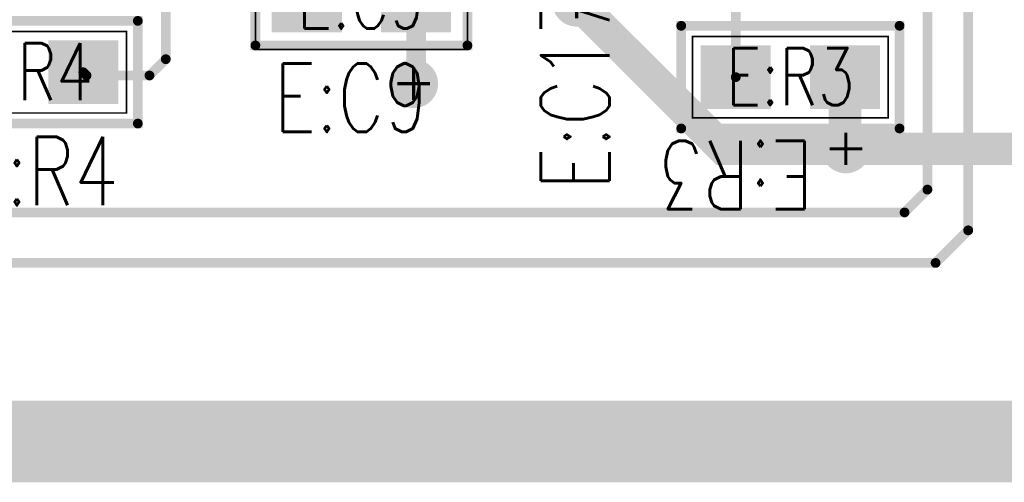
# Model space of a CAD drawing. Extents: x -4.8 to 11.7, y -3.6 to 8.1.
# Tile 11 of 53: x 2.004 to 2.608, y -0.325 to -0.041. Entities that reach past the tile are written whole.
import ezdxf
from ezdxf.enums import TextEntityAlignment as Align

# ---------------------------------------------------------------- set-up
doc = ezdxf.new("R2010")
doc.units = 0
for name, pattern in [('SIG_68', [2, 1, 1]), ('SIG_75', [2, 1, 1]), ('SIG_76', [2, 1, 1]), ('SIG_80', [2, 1, 1]), ('SIG_96', [2, 1, 1]), ('SIG_99', [2, 1, 1])]:
    doc.linetypes.add(name, pattern=pattern)
for name, color, linetype in [('2D_LINE_02', 231, 'CONTINUOUS'), ('2D_LINE_03', 112, 'CONTINUOUS'), ('BOARD_OUTLINE_00', 254, 'CONTINUOUS'), ('DRIL_PLTE_THRU_01', 16, 'CONTINUOUS'), ('DRIL_PLTE_THRU_04', 176, 'CONTINUOUS'), ('DRIL_SYMBOL', 254, 'CONTINUOUS'), ('PADS_BOT', 5, 'CONTINUOUS'), ('PADS_INNER', 1, 'CONTINUOUS'), ('PADS_TOP', 1, 'CONTINUOUS'), ('PART_NAME_123', 255, 'CONTINUOUS'), ('PART_NAME_129', 2, 'CONTINUOUS'), ('PART_TOP_2DLINE_123', 255, 'CONTINUOUS'), ('PART_TOP_2DLINE_129', 2, 'CONTINUOUS'), ('TRACE_01', 1, 'CONTINUOUS'), ('TRACE_04', 5, 'CONTINUOUS'), ('VIAPTS', 56, 'CONTINUOUS')]:
    doc.layers.add(name, color=color, linetype=linetype)
doc.styles.add('W0$001', font='simplex', dxfattribs={"width": 0.75})
doc.styles.add('W0$006', font='simplex', dxfattribs={"width": 0.75})

# ---------------------------------------------------------------- blocks, each defined once
blk = doc.blocks.new('BOARD_1')
at = {"layer": 'BOARD_OUTLINE_00', "const_width": 0.01}
blk.add_lwpolyline([(0.0943, 1.2005), (7.4193, 1.2005), (7.4193, -5.5995), (0.0943, -5.5995)], close=True, dxfattribs=at)
blk = doc.blocks.new('DRAWING_167')
at = {"layer": '2D_LINE_02', "const_width": 0.05}
blk.add_lwpolyline([(0.0943, 1.2005), (7.4193, 1.2005), (7.4193, -5.5995), (0.0943, -5.5995)], close=True, dxfattribs=at)
blk = doc.blocks.new('DRAWING_168')
at = {"layer": '2D_LINE_03', "const_width": 0.05}
blk.add_lwpolyline([(0.0943, 1.2005), (7.4193, 1.2005), (7.4193, -5.5995), (0.0943, -5.5995)], close=True, dxfattribs=at)
blk = doc.blocks.new('DRAWING_170')
at = {"layer": '2D_LINE_03', "const_width": 0.025}
blk.add_lwpolyline([(-0.015, 0.035), (-0.425, 0.035), (-0.425, 1.63), (-4.145, 1.63), (-4.145, 1.18), (-5.3905, 1.18), (-5.3905, -0.1697), (-0.015, -0.1697)], close=True, dxfattribs=at)
blk = doc.blocks.new('DRAWING_171')
at = {"layer": '2D_LINE_02', "const_width": 0.05}
blk.add_lwpolyline([(0, 0), (1.97, 0), (1.97, -1.3097), (0, -1.3097)], close=True, dxfattribs=at)
blk = doc.blocks.new('SMOOTH_0$006')
at = {"const_width": 0.003}
blk.add_lwpolyline([(-0.0015, 0, 1), (0.0015, 0, 1)], format="xyb", close=True, dxfattribs=at)
blk = doc.blocks.new('SMOOTH_0$001')
at = {"const_width": 0.0005}
blk.add_lwpolyline([(-0.00025, 0, 1), (0.00025, 0, 1)], format="xyb", close=True, dxfattribs=at)
blk = doc.blocks.new('PART_BODY_TOP_229')
at = {"layer": 'PART_TOP_2DLINE_123', "const_width": 0.006}
blk.add_lwpolyline([(-0.06693, -0.0315), (0.06693, -0.0315), (0.06693, 0.0315), (-0.06693, 0.0315)], close=True, dxfattribs=at)
at = {"layer": 'PART_TOP_2DLINE_129', "const_width": 0.001}
blk.add_lwpolyline([(-0.06, -0.025), (0.06, -0.025), (0.06, 0.025), (-0.06, 0.025)], close=True, dxfattribs=at)
at = {"layer": 'PART_TOP_2DLINE_123'}
for p in [(-0.06693, 0.0315), (0.06693, 0.0315), (-0.06693, -0.0315), (0.06693, -0.0315)]:
    blk.add_blockref('SMOOTH_0$006', p, dxfattribs=at)
at = {"layer": 'PART_TOP_2DLINE_129'}
for p in [(-0.06, 0.025), (0.06, 0.025), (-0.06, -0.025), (0.06, -0.025)]:
    blk.add_blockref('SMOOTH_0$001', p, dxfattribs=at)
blk = doc.blocks.new('DRIL_HOLE_0')
blk.add_lwpolyline([(0, 0, 1), (0, 0, 1)], format="xyb", close=True)
blk = doc.blocks.new('PAD_0')
blk.add_lwpolyline([(0, 0, 1), (0, 0, 1)], format="xyb", close=True)
blk = doc.blocks.new('PAD_98')
at = {"const_width": 0.039}
blk.add_lwpolyline([(-0.0215, 0), (0.0215, 0)], dxfattribs=at)
blk = doc.blocks.new('STK_TOP_49')
at = {"layer": 'DRIL_PLTE_THRU_01'}
blk.add_blockref('DRIL_HOLE_0', (0, 0), dxfattribs=at)
at = {"layer": 'DRIL_PLTE_THRU_04'}
blk.add_blockref('DRIL_HOLE_0', (0, 0), dxfattribs=at)
at = {"layer": 'PADS_BOT'}
blk.add_blockref('PAD_0', (0, 0), dxfattribs=at)
at = {"layer": 'PADS_INNER'}
blk.add_blockref('PAD_0', (0, 0), dxfattribs=at)
at = {"layer": 'PADS_TOP'}
blk.add_blockref('PAD_98', (0, 0), dxfattribs=at)
blk = doc.blocks.new('SYM_TOP_62')
for name, p in [('PART_BODY_TOP_229', (0, 0)), ('STK_TOP_49', (-0.0335, 0)), ('STK_TOP_49', (0.0335, 0))]:
    blk.add_blockref(name, p)
blk = doc.blocks.new('PART_TOP_133')
blk.add_blockref('SYM_TOP_62', (0, 0))
at = {"layer": 'PART_NAME_123', "style": 'W0$006', "width": 0.75}
blk.add_text('E:R4', height=0.042, dxfattribs=at).set_placement((-0.0396, -0.0816))
at = {"layer": 'PART_NAME_129', "style": 'W0$001', "width": 0.75}
blk.add_text('E:R4', height=0.035, dxfattribs=at).set_placement((0, 0.00033), align=Align.MIDDLE_CENTER)
blk = doc.blocks.new('PART_TOP_135')
blk.add_blockref('SYM_TOP_62', (0, 0))
at = {"layer": 'PART_NAME_123', "style": 'W0$006', "width": 0.75}
blk.add_text('E:R3', height=0.042, rotation=180, dxfattribs=at).set_placement((0.014, -0.039))
at = {"layer": 'PART_NAME_129', "style": 'W0$001', "width": 0.75}
blk.add_text('E:R3', height=0.035, dxfattribs=at).set_placement((0, 0.00033), align=Align.MIDDLE_CENTER)
blk = doc.blocks.new('PART_BODY_TOP_203')
at = {"layer": 'PART_TOP_2DLINE_123', "const_width": 0.006}
blk.add_lwpolyline([(-0.065, -0.02756), (0.065, -0.02756), (0.065, 0.02756), (-0.065, 0.02756)], close=True, dxfattribs=at)
at = {"layer": 'PART_TOP_2DLINE_129', "const_width": 0.001}
blk.add_lwpolyline([(-0.065, -0.03), (0.065, -0.03), (0.065, 0.02756), (-0.065, 0.02756)], close=True, dxfattribs=at)
at = {"layer": 'PART_TOP_2DLINE_123'}
for p in [(-0.065, 0.02756), (0.065, 0.02756), (-0.065, -0.02756), (0.065, -0.02756)]:
    blk.add_blockref('SMOOTH_0$006', p, dxfattribs=at)
at = {"layer": 'PART_TOP_2DLINE_129'}
for p in [(-0.065, 0.02756), (0.065, 0.02756), (-0.065, -0.03), (0.065, -0.03)]:
    blk.add_blockref('SMOOTH_0$001', p, dxfattribs=at)
blk = doc.blocks.new('SYM_TOP_36')
for name, p in [('PART_BODY_TOP_203', (0, 0)), ('STK_TOP_49', (-0.0335, 0)), ('STK_TOP_49', (0.0335, 0))]:
    blk.add_blockref(name, p)
blk = doc.blocks.new('PART_TOP_235')
blk.add_blockref('SYM_TOP_36', (0, 0))
at = {"layer": 'PART_NAME_123', "style": 'W0$006', "width": 0.75}
blk.add_text('E:C17', height=0.042, dxfattribs=at).set_placement((-0.199, -0.02))
at = {"layer": 'PART_NAME_129', "style": 'W0$001', "width": 0.75}
blk.add_text('E:C17', height=0.035, dxfattribs=at).set_placement((0, 0.00033), align=Align.MIDDLE_CENTER)
blk = doc.blocks.new('PART_TOP_245')
blk.add_blockref('SYM_TOP_36', (0, 0))
at = {"layer": 'PART_NAME_123', "style": 'W0$006', "width": 0.75}
blk.add_text('E:C9', height=0.042, dxfattribs=at).set_placement((-0.0536, -0.0806))
at = {"layer": 'PART_NAME_129', "style": 'W0$001', "width": 0.75}
blk.add_text('E:C9', height=0.035, dxfattribs=at).set_placement((0, 0.00033), align=Align.MIDDLE_CENTER)
blk = doc.blocks.new('SMOOTH_0$012')
at = {"const_width": 0.006}
blk.add_lwpolyline([(-0.003, 0, 1), (0.003, 0, 1)], format="xyb", close=True, dxfattribs=at)
blk = doc.blocks.new('TRACE_826')
at = {"layer": 'TRACE_01', "linetype": 'SIG_68', "const_width": 0.012}
blk.add_lwpolyline([(2.2456, -0.0804), (2.2471, -0.0789)], dxfattribs=at)
at = {"layer": 'TRACE_01'}
for p in [(2.2456, -0.0804), (2.2471, -0.0789)]:
    blk.add_blockref('SMOOTH_0$012', p, dxfattribs=at)
blk = doc.blocks.new('TRACE_822')
at = {"layer": 'TRACE_01', "linetype": 'SIG_68', "const_width": 0.012}
blk.add_lwpolyline([(2.2471, -0.0789), (2.2471, -0.0294)], dxfattribs=at)
at = {"layer": 'TRACE_01'}
for p in [(2.2471, -0.0294), (2.2471, -0.0789)]:
    blk.add_blockref('SMOOTH_0$012', p, dxfattribs=at)
blk = doc.blocks.new('SMOOTH_0$02')
at = {"const_width": 0.01}
blk.add_lwpolyline([(-0.005, 0, 1), (0.005, 0, 1)], format="xyb", close=True, dxfattribs=at)
blk = doc.blocks.new('DRIL_SYMBOL_0$013')
at = {"layer": 'DRIL_SYMBOL', "const_width": 0.002}
for points in [[(0, -0.01), (0, 0.01)], [(-0.01, 0), (0.01, 0)]]:
    blk.add_lwpolyline(points, dxfattribs=at)
blk = doc.blocks.new('DRIL_HOLE_0$013')
at = {"const_width": 0.0065}
blk.add_lwpolyline([(-0.00325, 0, 1), (0.00325, 0, 1)], format="xyb", close=True, dxfattribs=at)
blk.add_blockref('DRIL_SYMBOL_0$013', (0, 0))
blk = doc.blocks.new('PAD_180')
at = {"const_width": 0.015}
blk.add_lwpolyline([(0, -0.0075, 1), (0, 0.0075, 1)], format="xyb", close=True, dxfattribs=at)
blk = doc.blocks.new('STK_TOP_5')
at = {"layer": 'DRIL_PLTE_THRU_01'}
blk.add_blockref('DRIL_HOLE_0$013', (0, 0), dxfattribs=at)
at = {"layer": 'DRIL_PLTE_THRU_04'}
blk.add_blockref('DRIL_HOLE_0$013', (0, 0), dxfattribs=at)
at = {"layer": 'PADS_BOT'}
blk.add_blockref('PAD_180', (0, 0), dxfattribs=at)
at = {"layer": 'PADS_INNER'}
blk.add_blockref('PAD_180', (0, 0), dxfattribs=at)
at = {"layer": 'PADS_TOP'}
blk.add_blockref('PAD_180', (0, 0), dxfattribs=at)
blk = doc.blocks.new('SYM_TOP_4')
blk.add_blockref('STK_TOP_5', (0, 0))

msp = doc.modelspace()

# ---------------------------------------------------------------- linework, layer by layer
at = {"layer": 'TRACE_01', "linetype": 'SIG_76', "const_width": 0.006}
msp.add_lwpolyline([(1.9356, -0.1904), (2.5656, -0.1904), (2.5856, -0.1704), (2.5856, 0.4396), (2.5056, 0.5196), (2.4691, 0.5196)], dxfattribs=at)
at = {"layer": 'TRACE_01', "linetype": 'SIG_75', "const_width": 0.006}
msp.add_lwpolyline([(1.9406, -0.1594), (2.5466, -0.1594), (2.5606, -0.1454), (2.5606, 0.3996), (2.5206, 0.4396)], dxfattribs=at)
at = {"layer": 'TRACE_01', "linetype": 'SIG_96', "const_width": 0.006}
for points in [[(2.0451, -0.0754), (2.08366, -0.0754), (2.09366, -0.0654), (2.09366, 0.0716)], [(2.0451, -0.0754), (2.0431, -0.0734)]]:
    msp.add_lwpolyline(points, dxfattribs=at)
at = {"layer": 'TRACE_01', "linetype": 'SIG_99', "const_width": 0.006}
msp.add_lwpolyline([(2.4431, -0.0764), (2.4431, 0.0076)], dxfattribs=at)
at = {"layer": 'TRACE_01', "linetype": 'SIG_80', "const_width": 0.02}
msp.add_lwpolyline([(2.5106, -0.1204), (2.5101, -0.1199), (2.5101, -0.0764)], dxfattribs=at)
at = {"layer": 'TRACE_04', "linetype": 'SIG_80', "const_width": 0.02}
for points in [[(2.3456, -0.0304), (2.4356, -0.1204), (2.5106, -0.1204)], [(2.5106, -0.1204), (2.6606, -0.1204)]]:
    msp.add_lwpolyline(points, dxfattribs=at)

# ---------------------------------------------------------------- block references
for name, p in [('DRAWING_167', (-0.3193, 5.2995)), ('DRAWING_168', (-0.3193, 5.2995)), ('BOARD_1', (-0.3193, 5.2995)), ('DRAWING_170', (5.1655, -0.1303)), ('DRAWING_171', (0.7905, 1.0097)), ('PART_TOP_245', (2.2136, -0.0294)), ('TRACE_822', (0, 0)), ('PART_TOP_133', (2.0096, -0.0734)), ('PART_TOP_135', (2.4766, -0.0764)), ('TRACE_826', (0, 0))]:
    msp.add_blockref(name, p)
at = {"rotation": 90}
msp.add_blockref('PART_TOP_235', (2.3456, 0.0536), dxfattribs=at)
at = {"layer": 'TRACE_01'}
for name, p in [('SMOOTH_0$006', (2.09366, -0.0654)), ('SMOOTH_0$02', (2.5101, -0.0764)), ('SMOOTH_0$006', (2.0431, -0.0734)), ('SMOOTH_0$006', (2.0451, -0.0754)), ('SMOOTH_0$006', (2.0451, -0.0754)), ('SMOOTH_0$006', (2.08366, -0.0754)), ('SMOOTH_0$006', (2.4431, -0.0764)), ('SMOOTH_0$02', (2.5101, -0.1199)), ('SMOOTH_0$02', (2.5106, -0.1204)), ('SMOOTH_0$006', (2.5606, -0.1454)), ('SMOOTH_0$006', (2.5466, -0.1594)), ('SMOOTH_0$006', (2.5856, -0.1704)), ('SMOOTH_0$006', (2.5656, -0.1904))]:
    msp.add_blockref(name, p, dxfattribs=at)
at = {"layer": 'TRACE_04'}
for p in [(2.4356, -0.1204), (2.5106, -0.1204), (2.5106, -0.1204)]:
    msp.add_blockref('SMOOTH_0$02', p, dxfattribs=at)
at = {"layer": 'VIAPTS', "linetype": 'SIG_80'}
for p in [(2.3456, -0.0304), (2.5106, -0.1204)]:
    msp.add_blockref('SYM_TOP_4', p, dxfattribs=at)
at = {"layer": 'VIAPTS', "linetype": 'SIG_68'}
msp.add_blockref('SYM_TOP_4', (2.2456, -0.0804), dxfattribs=at)

doc.saveas('drawing.dxf')
